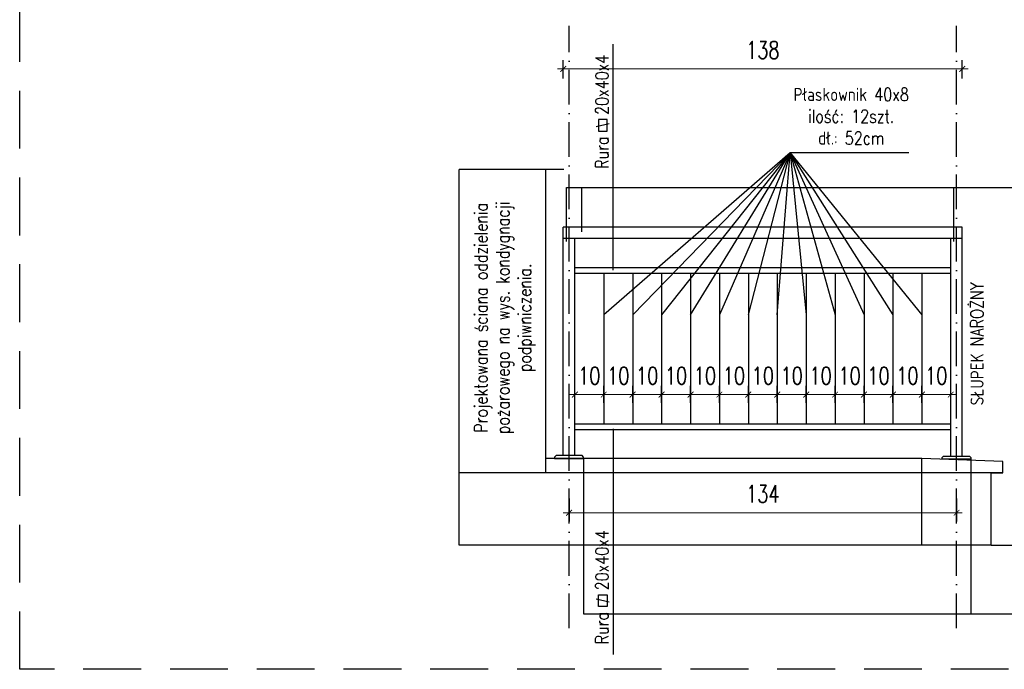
# Model space of a CAD drawing. Header units: millimetres. Extents: x 31969 to 285678, y -69766 to -1123.
# Tile 31 of 176: x 139363 to 139704, y -18730 to -18505. Entities that reach past the tile are written whole.
import ezdxf
from ezdxf.lldxf.tags import DXFTag

# ---------------------------------------------------------------- set-up
doc = ezdxf.new("R2010")
doc.units = ezdxf.units.MM
for name, pattern in [('ACAD_ISO03W100', [30, 12, -18]), ('ACAD_ISO10W100', [18, 12, -3, 0, -3]), ('HIDDEN', [0.375, 0.25, -0.125])]:
    doc.linetypes.add(name, pattern=pattern)
for name, color, linetype in [('a-balustrady detal', 5, 'Continuous'), ('a-opis 2', 1, 'Continuous'), ('a-osie', 4, 'ACAD_ISO10W100'), ('a-przerywana', 250, 'HIDDEN'), ('a-widokowa', 3, 'Continuous'), ('a-wymiary', 11, 'Continuous')]:
    doc.layers.add(name, color=color, linetype=linetype)
doc.styles.add('WYMIAR', font='romans.shx', dxfattribs={"width": 0.8})
doc.styles.add('WYMIARY', font='simplex.shx', dxfattribs={"width": 0.75})
tags = doc.linetypes.add('DASHED2', pattern=[0.375, 0.25, -0.125]).pattern_tags.tags
tags[6:7] = [DXFTag(74, 4), DXFTag(75, 0), DXFTag(340, '0'), DXFTag(46, 1.0), DXFTag(50, 0.0), DXFTag(44, 0.0), DXFTag(45, 0.0)]
tags[4:5] = [DXFTag(74, 4), DXFTag(75, 0), DXFTag(340, '0'), DXFTag(46, 1.0), DXFTag(50, 0.0), DXFTag(44, 0.0), DXFTag(45, 0.0)]
doc.dimstyles.new('MAREK50', dxfattribs={"dimtxt": 12.5, "dimasz": 5, "dimexe": 3, "dimexo": 2, "dimgap": 3.5, "dimtad": 1, "dimdec": 1, "dimdsep": 46, "dimtxsty": 'WYMIARY', "dimblk1": 'ARCHTICK', "dimblk2": 'ARCHTICK', "dimsah": 1, "dimcen": 2.5, "dimdle": 5, "dimadec": 0, "dimazin": 0, "dimtfac": 1, "dimtdec": 1, "dimtmove": 1, "dimatfit": 3, "dimldrblk": 'ARCHTICK', "dimfxl": 1, "dimtolj": 1, "dimtzin": 0, "dimarcsym": 0})

# ---------------------------------------------------------------- blocks, each defined once
blk = doc.blocks.new('_ARCHTICK')
at = {"color": 0, "linetype": 'ByBlock', "const_width": 0.15}
blk.add_lwpolyline([(-0.5, -0.5), (0.5, 0.5)], dxfattribs=at)
blk = doc.blocks.new('*D410')
at = {"layer": 'a-wymiary', "color": 0, "linetype": 'ACAD_ISO03W100', "lineweight": -2, "ltscale": 100}
blk.add_line((139722.11, -18577.15), (139735.11, -18577.15), dxfattribs=at)
at = {"layer": 'a-wymiary', "color": 0, "lineweight": 0, "ltscale": 100}
blk.add_line((139732.11, -18575.15), (139732.11, -18659.15), dxfattribs=at)
at = {"layer": 'a-wymiary', "color": 0, "lineweight": -2, "ltscale": 100}
blk.add_line((139722.11, -18657.15), (139735.11, -18657.15), dxfattribs=at)
at = {"layer": 'DEFPOINTS', "color": 0, "ltscale": 100}
for p in [(139687.8, -18577.15), (139692.3, -18657.15), (139732.11, -18657.15)]:
    blk.add_point(p, dxfattribs=at)
at = {"layer": 'a-wymiary', "color": 0, "lineweight": 0, "ltscale": 100, "xscale": 2, "yscale": 2, "zscale": 2}
for p, rotation in [((139732.11, -18577.15), 90), ((139732.11, -18657.15), 270)]:
    blk.add_blockref('_ARCHTICK', p, dxfattribs=dict(at, rotation=rotation))
at = {"layer": 'a-wymiary', "color": 0, "ltscale": 100, "insert": (139725.61, -18617.15), "char_height": 6, "attachment_point": 5, "rotation": 90, "style": 'WYMIARY'}
blk.add_mtext('\\A1;80', dxfattribs=at)
blk = doc.blocks.new('*D396')
at = {"layer": 'a-wymiary', "color": 0, "linetype": 'ACAD_ISO03W100', "lineweight": -2, "ltscale": 100}
blk.add_line((139565.4, -18637.97), (139565.4, -18632.07), dxfattribs=at)
at = {"layer": 'a-wymiary', "color": 0, "lineweight": -2, "ltscale": 100}
blk.add_line((139575.4, -18637.97), (139575.4, -18632.07), dxfattribs=at)
at = {"layer": 'a-wymiary', "color": 0, "lineweight": 0, "ltscale": 100}
blk.add_line((139563.4, -18635.07), (139577.4, -18635.07), dxfattribs=at)
at = {"layer": 'DEFPOINTS', "color": 0, "ltscale": 100}
for p in [(139575.4, -18635.07), (139565.4, -18639.97), (139575.4, -18639.97)]:
    blk.add_point(p, dxfattribs=at)
at = {"layer": 'a-wymiary', "color": 0, "lineweight": 0, "ltscale": 100, "xscale": 2, "yscale": 2, "zscale": 2, "rotation": 180}
blk.add_blockref('_ARCHTICK', (139565.4, -18635.07), dxfattribs=at)
at = {"layer": 'a-wymiary', "color": 0, "lineweight": 0, "ltscale": 100, "xscale": 2, "yscale": 2, "zscale": 2}
blk.add_blockref('_ARCHTICK', (139575.4, -18635.07), dxfattribs=at)
at = {"layer": 'a-wymiary', "color": 0, "ltscale": 100, "insert": (139570.4, -18628.57), "char_height": 6, "attachment_point": 5, "style": 'WYMIARY'}
blk.add_mtext('\\A1;10', dxfattribs=at)
blk = doc.blocks.new('*D397')
at = {"layer": 'a-wymiary', "color": 0, "linetype": 'ACAD_ISO03W100', "lineweight": -2, "ltscale": 100}
blk.add_line((139625.4, -18637.97), (139625.4, -18632.07), dxfattribs=at)
at = {"layer": 'a-wymiary', "color": 0, "lineweight": -2, "ltscale": 100}
blk.add_line((139635.4, -18637.97), (139635.4, -18632.07), dxfattribs=at)
at = {"layer": 'a-wymiary', "color": 0, "lineweight": 0, "ltscale": 100}
blk.add_line((139623.4, -18635.07), (139637.4, -18635.07), dxfattribs=at)
at = {"layer": 'DEFPOINTS', "color": 0, "ltscale": 100}
for p in [(139635.4, -18635.07), (139625.4, -18639.97), (139635.4, -18639.97)]:
    blk.add_point(p, dxfattribs=at)
at = {"layer": 'a-wymiary', "color": 0, "lineweight": 0, "ltscale": 100, "xscale": 2, "yscale": 2, "zscale": 2, "rotation": 180}
blk.add_blockref('_ARCHTICK', (139625.4, -18635.07), dxfattribs=at)
at = {"layer": 'a-wymiary', "color": 0, "lineweight": 0, "ltscale": 100, "xscale": 2, "yscale": 2, "zscale": 2}
blk.add_blockref('_ARCHTICK', (139635.4, -18635.07), dxfattribs=at)
at = {"layer": 'a-wymiary', "color": 0, "ltscale": 100, "insert": (139630.4, -18628.57), "char_height": 6, "attachment_point": 5, "style": 'WYMIARY'}
blk.add_mtext('\\A1;10', dxfattribs=at)
blk = doc.blocks.new('*D398')
at = {"layer": 'a-wymiary', "color": 0, "linetype": 'ACAD_ISO03W100', "lineweight": -2, "ltscale": 100}
blk.add_line((139635.4, -18637.97), (139635.4, -18632.07), dxfattribs=at)
at = {"layer": 'a-wymiary', "color": 0, "lineweight": -2, "ltscale": 100}
blk.add_line((139645.4, -18637.97), (139645.4, -18632.07), dxfattribs=at)
at = {"layer": 'a-wymiary', "color": 0, "lineweight": 0, "ltscale": 100}
blk.add_line((139633.4, -18635.07), (139647.4, -18635.07), dxfattribs=at)
at = {"layer": 'DEFPOINTS', "color": 0, "ltscale": 100}
for p in [(139645.4, -18635.07), (139635.4, -18639.97), (139645.4, -18639.97)]:
    blk.add_point(p, dxfattribs=at)
at = {"layer": 'a-wymiary', "color": 0, "lineweight": 0, "ltscale": 100, "xscale": 2, "yscale": 2, "zscale": 2, "rotation": 180}
blk.add_blockref('_ARCHTICK', (139635.4, -18635.07), dxfattribs=at)
at = {"layer": 'a-wymiary', "color": 0, "lineweight": 0, "ltscale": 100, "xscale": 2, "yscale": 2, "zscale": 2}
blk.add_blockref('_ARCHTICK', (139645.4, -18635.07), dxfattribs=at)
at = {"layer": 'a-wymiary', "color": 0, "ltscale": 100, "insert": (139640.4, -18628.57), "char_height": 6, "attachment_point": 5, "style": 'WYMIARY'}
blk.add_mtext('\\A1;10', dxfattribs=at)
blk = doc.blocks.new('*D399')
at = {"layer": 'a-wymiary', "color": 0, "linetype": 'ACAD_ISO03W100', "lineweight": -2, "ltscale": 100}
blk.add_line((139645.4, -18637.97), (139645.4, -18632.07), dxfattribs=at)
at = {"layer": 'a-wymiary', "color": 0, "lineweight": -2, "ltscale": 100}
blk.add_line((139655.4, -18637.97), (139655.4, -18632.07), dxfattribs=at)
at = {"layer": 'a-wymiary', "color": 0, "lineweight": 0, "ltscale": 100}
blk.add_line((139643.4, -18635.07), (139657.4, -18635.07), dxfattribs=at)
at = {"layer": 'DEFPOINTS', "color": 0, "ltscale": 100}
for p in [(139655.4, -18635.07), (139645.4, -18639.97), (139655.4, -18639.97)]:
    blk.add_point(p, dxfattribs=at)
at = {"layer": 'a-wymiary', "color": 0, "lineweight": 0, "ltscale": 100, "xscale": 2, "yscale": 2, "zscale": 2, "rotation": 180}
blk.add_blockref('_ARCHTICK', (139645.4, -18635.07), dxfattribs=at)
at = {"layer": 'a-wymiary', "color": 0, "lineweight": 0, "ltscale": 100, "xscale": 2, "yscale": 2, "zscale": 2}
blk.add_blockref('_ARCHTICK', (139655.4, -18635.07), dxfattribs=at)
at = {"layer": 'a-wymiary', "color": 0, "ltscale": 100, "insert": (139650.4, -18628.57), "char_height": 6, "attachment_point": 5, "style": 'WYMIARY'}
blk.add_mtext('\\A1;10', dxfattribs=at)
blk = doc.blocks.new('*D400')
at = {"layer": 'a-wymiary', "color": 0, "linetype": 'ACAD_ISO03W100', "lineweight": -2, "ltscale": 100}
blk.add_line((139655.4, -18637.97), (139655.4, -18632.07), dxfattribs=at)
at = {"layer": 'a-wymiary', "color": 0, "lineweight": -2, "ltscale": 100}
blk.add_line((139665.4, -18637.97), (139665.4, -18632.07), dxfattribs=at)
at = {"layer": 'a-wymiary', "color": 0, "lineweight": 0, "ltscale": 100}
blk.add_line((139653.4, -18635.07), (139667.4, -18635.07), dxfattribs=at)
at = {"layer": 'DEFPOINTS', "color": 0, "ltscale": 100}
for p in [(139665.4, -18635.07), (139655.4, -18639.97), (139665.4, -18639.97)]:
    blk.add_point(p, dxfattribs=at)
at = {"layer": 'a-wymiary', "color": 0, "lineweight": 0, "ltscale": 100, "xscale": 2, "yscale": 2, "zscale": 2, "rotation": 180}
blk.add_blockref('_ARCHTICK', (139655.4, -18635.07), dxfattribs=at)
at = {"layer": 'a-wymiary', "color": 0, "lineweight": 0, "ltscale": 100, "xscale": 2, "yscale": 2, "zscale": 2}
blk.add_blockref('_ARCHTICK', (139665.4, -18635.07), dxfattribs=at)
at = {"layer": 'a-wymiary', "color": 0, "ltscale": 100, "insert": (139660.4, -18628.57), "char_height": 6, "attachment_point": 5, "style": 'WYMIARY'}
blk.add_mtext('\\A1;10', dxfattribs=at)
blk = doc.blocks.new('*D401')
at = {"layer": 'a-wymiary', "color": 0, "linetype": 'ACAD_ISO03W100', "lineweight": -2, "ltscale": 100}
blk.add_line((139665.4, -18637.97), (139665.4, -18632.07), dxfattribs=at)
at = {"layer": 'a-wymiary', "color": 0, "lineweight": -2, "ltscale": 100}
blk.add_line((139675.4, -18637.97), (139675.4, -18632.07), dxfattribs=at)
at = {"layer": 'a-wymiary', "color": 0, "lineweight": 0, "ltscale": 100}
blk.add_line((139663.4, -18635.07), (139677.4, -18635.07), dxfattribs=at)
at = {"layer": 'DEFPOINTS', "color": 0, "ltscale": 100}
for p in [(139675.4, -18635.07), (139665.4, -18639.97), (139675.4, -18639.97)]:
    blk.add_point(p, dxfattribs=at)
at = {"layer": 'a-wymiary', "color": 0, "lineweight": 0, "ltscale": 100, "xscale": 2, "yscale": 2, "zscale": 2, "rotation": 180}
blk.add_blockref('_ARCHTICK', (139665.4, -18635.07), dxfattribs=at)
at = {"layer": 'a-wymiary', "color": 0, "lineweight": 0, "ltscale": 100, "xscale": 2, "yscale": 2, "zscale": 2}
blk.add_blockref('_ARCHTICK', (139675.4, -18635.07), dxfattribs=at)
at = {"layer": 'a-wymiary', "color": 0, "ltscale": 100, "insert": (139670.4, -18628.57), "char_height": 6, "attachment_point": 5, "style": 'WYMIARY'}
blk.add_mtext('\\A1;10', dxfattribs=at)
blk = doc.blocks.new('*D402')
at = {"layer": 'a-wymiary', "color": 0, "linetype": 'ACAD_ISO03W100', "lineweight": -2, "ltscale": 100}
blk.add_line((139675.4, -18637.97), (139675.4, -18632.07), dxfattribs=at)
at = {"layer": 'a-wymiary', "color": 0, "lineweight": -2, "ltscale": 100}
blk.add_line((139685.4, -18637.97), (139685.4, -18632.07), dxfattribs=at)
at = {"layer": 'a-wymiary', "color": 0, "lineweight": 0, "ltscale": 100}
blk.add_line((139673.4, -18635.07), (139687.4, -18635.07), dxfattribs=at)
at = {"layer": 'DEFPOINTS', "color": 0, "ltscale": 100}
for p in [(139685.4, -18635.07), (139675.4, -18639.97), (139685.4, -18639.97)]:
    blk.add_point(p, dxfattribs=at)
at = {"layer": 'a-wymiary', "color": 0, "lineweight": 0, "ltscale": 100, "xscale": 2, "yscale": 2, "zscale": 2, "rotation": 180}
blk.add_blockref('_ARCHTICK', (139675.4, -18635.07), dxfattribs=at)
at = {"layer": 'a-wymiary', "color": 0, "lineweight": 0, "ltscale": 100, "xscale": 2, "yscale": 2, "zscale": 2}
blk.add_blockref('_ARCHTICK', (139685.4, -18635.07), dxfattribs=at)
at = {"layer": 'a-wymiary', "color": 0, "ltscale": 100, "insert": (139680.4, -18628.57), "char_height": 6, "attachment_point": 5, "style": 'WYMIARY'}
blk.add_mtext('\\A1;10', dxfattribs=at)
blk = doc.blocks.new('*D403')
at = {"layer": 'a-wymiary', "color": 0, "linetype": 'ACAD_ISO03W100', "lineweight": -2, "ltscale": 100}
blk.add_line((139555.4, -18637.97), (139555.4, -18632.07), dxfattribs=at)
at = {"layer": 'a-wymiary', "color": 0, "lineweight": -2, "ltscale": 100}
blk.add_line((139565.4, -18637.97), (139565.4, -18632.07), dxfattribs=at)
at = {"layer": 'a-wymiary', "color": 0, "lineweight": 0, "ltscale": 100}
blk.add_line((139553.4, -18635.07), (139567.4, -18635.07), dxfattribs=at)
at = {"layer": 'DEFPOINTS', "color": 0, "ltscale": 100}
for p in [(139565.4, -18635.07), (139555.4, -18639.97), (139565.4, -18639.97)]:
    blk.add_point(p, dxfattribs=at)
at = {"layer": 'a-wymiary', "color": 0, "lineweight": 0, "ltscale": 100, "xscale": 2, "yscale": 2, "zscale": 2, "rotation": 180}
blk.add_blockref('_ARCHTICK', (139555.4, -18635.07), dxfattribs=at)
at = {"layer": 'a-wymiary', "color": 0, "lineweight": 0, "ltscale": 100, "xscale": 2, "yscale": 2, "zscale": 2}
blk.add_blockref('_ARCHTICK', (139565.4, -18635.07), dxfattribs=at)
at = {"layer": 'a-wymiary', "color": 0, "ltscale": 100, "insert": (139560.4, -18628.57), "char_height": 6, "attachment_point": 5, "style": 'WYMIARY'}
blk.add_mtext('\\A1;10', dxfattribs=at)
blk = doc.blocks.new('*D413')
at = {"layer": 'a-wymiary', "color": 0, "lineweight": -2, "ltscale": 100}
blk.add_line((139553.4, -18671), (139553.4, -18678.91), dxfattribs=at)
at = {"layer": 'a-wymiary', "color": 0, "linetype": 'ACAD_ISO03W100', "lineweight": -2, "ltscale": 100}
blk.add_line((139687.4, -18671), (139687.4, -18678.91), dxfattribs=at)
at = {"layer": 'a-wymiary', "color": 0, "lineweight": 0, "ltscale": 100}
blk.add_line((139689.4, -18675.91), (139551.4, -18675.91), dxfattribs=at)
at = {"layer": 'DEFPOINTS', "color": 0, "ltscale": 100}
for p in [(139553.4, -18669), (139687.4, -18669), (139553.4, -18675.91)]:
    blk.add_point(p, dxfattribs=at)
at = {"layer": 'a-wymiary', "color": 0, "lineweight": 0, "ltscale": 100, "xscale": 2, "yscale": 2, "zscale": 2, "rotation": 180}
blk.add_blockref('_ARCHTICK', (139553.4, -18675.91), dxfattribs=at)
at = {"layer": 'a-wymiary', "color": 0, "lineweight": 0, "ltscale": 100, "xscale": 2, "yscale": 2, "zscale": 2}
blk.add_blockref('_ARCHTICK', (139687.4, -18675.91), dxfattribs=at)
at = {"layer": 'a-wymiary', "color": 0, "ltscale": 100, "insert": (139620.4, -18669.41), "char_height": 6, "attachment_point": 5, "style": 'WYMIARY'}
blk.add_mtext('\\A1;134', dxfattribs=at)
blk = doc.blocks.new('*D414')
at = {"layer": 'a-wymiary', "color": 0, "linetype": 'ACAD_ISO03W100', "lineweight": -2, "ltscale": 100}
blk.add_line((139615.4, -18637.97), (139615.4, -18632.07), dxfattribs=at)
at = {"layer": 'a-wymiary', "color": 0, "lineweight": -2, "ltscale": 100}
blk.add_line((139625.4, -18637.97), (139625.4, -18632.07), dxfattribs=at)
at = {"layer": 'a-wymiary', "color": 0, "lineweight": 0, "ltscale": 100}
blk.add_line((139613.4, -18635.07), (139627.4, -18635.07), dxfattribs=at)
at = {"layer": 'DEFPOINTS', "color": 0, "ltscale": 100}
for p in [(139625.4, -18635.07), (139615.4, -18639.97), (139625.4, -18639.97)]:
    blk.add_point(p, dxfattribs=at)
at = {"layer": 'a-wymiary', "color": 0, "lineweight": 0, "ltscale": 100, "xscale": 2, "yscale": 2, "zscale": 2, "rotation": 180}
blk.add_blockref('_ARCHTICK', (139615.4, -18635.07), dxfattribs=at)
at = {"layer": 'a-wymiary', "color": 0, "lineweight": 0, "ltscale": 100, "xscale": 2, "yscale": 2, "zscale": 2}
blk.add_blockref('_ARCHTICK', (139625.4, -18635.07), dxfattribs=at)
at = {"layer": 'a-wymiary', "color": 0, "ltscale": 100, "insert": (139620.4, -18628.57), "char_height": 6, "attachment_point": 5, "style": 'WYMIARY'}
blk.add_mtext('\\A1;10', dxfattribs=at)
blk = doc.blocks.new('*D415')
at = {"layer": 'a-wymiary', "color": 0, "linetype": 'ACAD_ISO03W100', "lineweight": -2, "ltscale": 100}
blk.add_line((139605.4, -18637.97), (139605.4, -18632.07), dxfattribs=at)
at = {"layer": 'a-wymiary', "color": 0, "lineweight": -2, "ltscale": 100}
blk.add_line((139615.4, -18637.97), (139615.4, -18632.07), dxfattribs=at)
at = {"layer": 'a-wymiary', "color": 0, "lineweight": 0, "ltscale": 100}
blk.add_line((139603.4, -18635.07), (139617.4, -18635.07), dxfattribs=at)
at = {"layer": 'DEFPOINTS', "color": 0, "ltscale": 100}
for p in [(139615.4, -18635.07), (139605.4, -18639.97), (139615.4, -18639.97)]:
    blk.add_point(p, dxfattribs=at)
at = {"layer": 'a-wymiary', "color": 0, "lineweight": 0, "ltscale": 100, "xscale": 2, "yscale": 2, "zscale": 2, "rotation": 180}
blk.add_blockref('_ARCHTICK', (139605.4, -18635.07), dxfattribs=at)
at = {"layer": 'a-wymiary', "color": 0, "lineweight": 0, "ltscale": 100, "xscale": 2, "yscale": 2, "zscale": 2}
blk.add_blockref('_ARCHTICK', (139615.4, -18635.07), dxfattribs=at)
at = {"layer": 'a-wymiary', "color": 0, "ltscale": 100, "insert": (139610.4, -18628.57), "char_height": 6, "attachment_point": 5, "style": 'WYMIARY'}
blk.add_mtext('\\A1;10', dxfattribs=at)
blk = doc.blocks.new('*D416')
at = {"layer": 'a-wymiary', "color": 0, "linetype": 'ACAD_ISO03W100', "lineweight": -2, "ltscale": 100}
blk.add_line((139595.4, -18637.97), (139595.4, -18632.07), dxfattribs=at)
at = {"layer": 'a-wymiary', "color": 0, "lineweight": -2, "ltscale": 100}
blk.add_line((139605.4, -18637.97), (139605.4, -18632.07), dxfattribs=at)
at = {"layer": 'a-wymiary', "color": 0, "lineweight": 0, "ltscale": 100}
blk.add_line((139593.4, -18635.07), (139607.4, -18635.07), dxfattribs=at)
at = {"layer": 'DEFPOINTS', "color": 0, "ltscale": 100}
for p in [(139605.4, -18635.07), (139595.4, -18639.97), (139605.4, -18639.97)]:
    blk.add_point(p, dxfattribs=at)
at = {"layer": 'a-wymiary', "color": 0, "lineweight": 0, "ltscale": 100, "xscale": 2, "yscale": 2, "zscale": 2, "rotation": 180}
blk.add_blockref('_ARCHTICK', (139595.4, -18635.07), dxfattribs=at)
at = {"layer": 'a-wymiary', "color": 0, "lineweight": 0, "ltscale": 100, "xscale": 2, "yscale": 2, "zscale": 2}
blk.add_blockref('_ARCHTICK', (139605.4, -18635.07), dxfattribs=at)
at = {"layer": 'a-wymiary', "color": 0, "ltscale": 100, "insert": (139600.4, -18628.57), "char_height": 6, "attachment_point": 5, "style": 'WYMIARY'}
blk.add_mtext('\\A1;10', dxfattribs=at)
blk = doc.blocks.new('*D417')
at = {"layer": 'a-wymiary', "color": 0, "linetype": 'ACAD_ISO03W100', "lineweight": -2, "ltscale": 100}
blk.add_line((139585.4, -18637.97), (139585.4, -18632.07), dxfattribs=at)
at = {"layer": 'a-wymiary', "color": 0, "lineweight": -2, "ltscale": 100}
blk.add_line((139595.4, -18637.97), (139595.4, -18632.07), dxfattribs=at)
at = {"layer": 'a-wymiary', "color": 0, "lineweight": 0, "ltscale": 100}
blk.add_line((139583.4, -18635.07), (139597.4, -18635.07), dxfattribs=at)
at = {"layer": 'DEFPOINTS', "color": 0, "ltscale": 100}
for p in [(139595.4, -18635.07), (139585.4, -18639.97), (139595.4, -18639.97)]:
    blk.add_point(p, dxfattribs=at)
at = {"layer": 'a-wymiary', "color": 0, "lineweight": 0, "ltscale": 100, "xscale": 2, "yscale": 2, "zscale": 2, "rotation": 180}
blk.add_blockref('_ARCHTICK', (139585.4, -18635.07), dxfattribs=at)
at = {"layer": 'a-wymiary', "color": 0, "lineweight": 0, "ltscale": 100, "xscale": 2, "yscale": 2, "zscale": 2}
blk.add_blockref('_ARCHTICK', (139595.4, -18635.07), dxfattribs=at)
at = {"layer": 'a-wymiary', "color": 0, "ltscale": 100, "insert": (139590.4, -18628.57), "char_height": 6, "attachment_point": 5, "style": 'WYMIARY'}
blk.add_mtext('\\A1;10', dxfattribs=at)
blk = doc.blocks.new('*D418')
at = {"layer": 'a-wymiary', "color": 0, "linetype": 'ACAD_ISO03W100', "lineweight": -2, "ltscale": 100}
blk.add_line((139575.4, -18637.97), (139575.4, -18632.07), dxfattribs=at)
at = {"layer": 'a-wymiary', "color": 0, "lineweight": -2, "ltscale": 100}
blk.add_line((139585.4, -18637.97), (139585.4, -18632.07), dxfattribs=at)
at = {"layer": 'a-wymiary', "color": 0, "lineweight": 0, "ltscale": 100}
blk.add_line((139573.4, -18635.07), (139587.4, -18635.07), dxfattribs=at)
at = {"layer": 'DEFPOINTS', "color": 0, "ltscale": 100}
for p in [(139585.4, -18635.07), (139575.4, -18639.97), (139585.4, -18639.97)]:
    blk.add_point(p, dxfattribs=at)
at = {"layer": 'a-wymiary', "color": 0, "lineweight": 0, "ltscale": 100, "xscale": 2, "yscale": 2, "zscale": 2, "rotation": 180}
blk.add_blockref('_ARCHTICK', (139575.4, -18635.07), dxfattribs=at)
at = {"layer": 'a-wymiary', "color": 0, "lineweight": 0, "ltscale": 100, "xscale": 2, "yscale": 2, "zscale": 2}
blk.add_blockref('_ARCHTICK', (139585.4, -18635.07), dxfattribs=at)
at = {"layer": 'a-wymiary', "color": 0, "ltscale": 100, "insert": (139580.4, -18628.57), "char_height": 6, "attachment_point": 5, "style": 'WYMIARY'}
blk.add_mtext('\\A1;10', dxfattribs=at)
blk = doc.blocks.new('*D419')
at = {"layer": 'a-wymiary', "color": 0, "lineweight": -2, "ltscale": 100}
blk.add_line((139551.4, -18525.85), (139551.4, -18519.49), dxfattribs=at)
at = {"layer": 'a-wymiary', "color": 0, "linetype": 'ACAD_ISO03W100', "lineweight": -2, "ltscale": 100}
blk.add_line((139689.4, -18525.85), (139689.4, -18519.49), dxfattribs=at)
at = {"layer": 'a-wymiary', "color": 0, "lineweight": 0, "ltscale": 100}
blk.add_line((139691.4, -18522.49), (139549.4, -18522.49), dxfattribs=at)
at = {"layer": 'DEFPOINTS', "color": 0, "ltscale": 100}
for p in [(139551.4, -18522.49), (139551.4, -18527.85), (139689.4, -18527.85)]:
    blk.add_point(p, dxfattribs=at)
at = {"layer": 'a-wymiary', "color": 0, "lineweight": 0, "ltscale": 100, "xscale": 2, "yscale": 2, "zscale": 2, "rotation": 180}
blk.add_blockref('_ARCHTICK', (139551.4, -18522.49), dxfattribs=at)
at = {"layer": 'a-wymiary', "color": 0, "lineweight": 0, "ltscale": 100, "xscale": 2, "yscale": 2, "zscale": 2}
blk.add_blockref('_ARCHTICK', (139689.4, -18522.49), dxfattribs=at)
at = {"layer": 'a-wymiary', "color": 0, "ltscale": 100, "insert": (139620.4, -18515.99), "char_height": 6, "attachment_point": 5, "style": 'WYMIARY'}
blk.add_mtext('\\A1;138', dxfattribs=at)

msp = doc.modelspace()

# ---------------------------------------------------------------- linework, layer by layer
at = {"layer": 'a-balustrady detal', "ltscale": 0.5}
for p, q in [((139689.4, -18577.15), (139551.4, -18577.15)), ((139551.4, -18656.15), (139551.4, -18577.15)), ((139689.4, -18656.35), (139689.4, -18577.15)), ((139689.4, -18581.15), (139551.4, -18581.15)), ((139555.4, -18656.15), (139555.4, -18581.15)), ((139685.4, -18656.35), (139685.4, -18581.15)), ((139555.4, -18591.15), (139685.4, -18591.15)), ((139555.4, -18593.15), (139685.4, -18593.15)), ((139565.4, -18593.15), (139565.4, -18645.15)), ((139575.4, -18593.15), (139575.4, -18645.15)), ((139585.4, -18593.15), (139585.4, -18645.15)), ((139595.4, -18593.15), (139595.4, -18645.15)), ((139605.4, -18593.15), (139605.4, -18645.15)), ((139615.4, -18593.15), (139615.4, -18645.15)), ((139625.4, -18593.15), (139625.4, -18645.15)), ((139635.4, -18593.15), (139635.4, -18645.15)), ((139645.4, -18593.15), (139645.4, -18645.15)), ((139655.4, -18593.15), (139655.4, -18645.15)), ((139665.4, -18593.15), (139665.4, -18645.15)), ((139675.4, -18593.15), (139675.4, -18645.15)), ((139555.4, -18645.15), (139685.4, -18645.15)), ((139555.4, -18647.15), (139685.4, -18647.15))]:
    msp.add_line(p, q, dxfattribs=at)
for points in [[(139548.4, -18657.15), (139558.4, -18657.15), (139558.4, -18656.65), (139557.9, -18656.15), (139548.9, -18656.15), (139548.4, -18656.65)], [(139692.4, -18657.35), (139682.4, -18657.35), (139682.4, -18656.85), (139682.9, -18656.35), (139691.9, -18656.35), (139692.4, -18656.85)]]:
    msp.add_lwpolyline(points, close=True, dxfattribs=at)
at = {"layer": 'a-opis 2', "ltscale": 0.1}
for p, q in [((139568.66, -18592.03), (139568.66, -18513.98)), ((139629.91, -18551.47), (139565.4, -18607.55)), ((139629.91, -18551.47), (139575.4, -18607.55)), ((139629.91, -18551.47), (139585.4, -18607.55)), ((139595.4, -18607.55), (139629.91, -18551.47)), ((139629.91, -18551.47), (139605.4, -18607.55)), ((139615.4, -18607.55), (139629.91, -18551.47)), ((139625.4, -18607.55), (139629.91, -18551.47)), ((139629.91, -18551.47), (139635.4, -18607.55)), ((139670.96, -18551.47), (139629.91, -18551.47)), ((139629.91, -18551.47), (139645.4, -18607.55)), ((139629.91, -18551.47), (139655.4, -18607.55)), ((139629.91, -18551.47), (139665.4, -18607.55)), ((139629.91, -18551.47), (139675.4, -18607.55)), ((139552.47, -18563.49), (139754.2, -18563.49)), ((139552.47, -18582.18), (139552.47, -18563.49)), ((139557.75, -18563.49), (139557.75, -18578.8)), ((139686.47, -18582.18), (139686.47, -18563.49)), ((139568.66, -18646.89), (139568.66, -18724.94)), ((139558.4, -18657.15), (139558.4, -18710.82)), ((139692.4, -18657.35), (139692.4, -18711.02)), ((139558.4, -18710.82), (139754.2, -18710.82))]:
    msp.add_line(p, q, dxfattribs=at)
for points in [[(139563.58, -18543.98), (139566.58, -18543.98), (139566.58, -18539.98), (139563.58, -18539.98), (139563.58, -18543.98)], [(139567.23, -18541.48), (139562.8, -18542.48)], [(139567.23, -18706.8), (139562.8, -18705.8)], [(139563.58, -18704.3), (139566.58, -18704.3), (139566.58, -18708.3), (139563.58, -18708.3), (139563.58, -18704.3)]]:
    msp.add_lwpolyline(points, dxfattribs=at)
at = {"layer": 'a-osie'}
for p, q in [((139553.4, -18715.77), (139553.4, -18507.56)), ((139687.4, -18715.77), (139687.4, -18507.56))]:
    msp.add_line(p, q, dxfattribs=at)
at = {"layer": 'a-przerywana', "color": 3, "ltscale": 80}
msp.add_lwpolyline([(139363.42, -18276.75), (140155.4, -18276.75), (140155.4, -18730.03), (139363.42, -18730.03)], close=True, dxfattribs=at)
at = {"layer": 'a-widokowa'}
for p, q in [((139515.4, -18687.15), (139515.4, -18557.21)), ((139545.4, -18662.15), (139545.4, -18557.21)), ((139675.4, -18657.15), (139545.4, -18657.15)), ((139675.4, -18687.15), (139675.4, -18657.15)), ((139703.4, -18658.15), (139675.4, -18657.15)), ((139703.4, -18662.15), (139703.4, -18658.15)), ((139703.4, -18662.15), (139515.4, -18662.15)), ((139699.4, -18687.15), (139699.4, -18662.15)), ((139699.4, -18662.15), (139703.4, -18662.15)), ((139699.4, -18687.15), (139515.4, -18687.15)), ((139699.4, -18687.15), (139806.06, -18687.15))]:
    msp.add_line(p, q, dxfattribs=at)
at = {"layer": 'a-widokowa', "linetype": 'DASHED2', "ltscale": 30}
msp.add_line((139551.59, -18557.21), (139515.4, -18557.21), dxfattribs=at)

# ---------------------------------------------------------------- texts
at = {"layer": 'a-opis 2', "ltscale": 0.1, "char_height": 4.5269, "rotation": 90, "style": 'WYMIAR'}
for s, insert, width, attachment_point in [('\\pxqc;Rura   20x40x4', (139562.52, -18584.75), 94.9255, 1), ('\\pxqc;Projektowana ściana oddzielenia pożarowego na wys. kondygnacji podpiwniczenia.', (139520.69, -18563.31), 90.4125, 3), ('\\pxqc;SŁUPEK NAROŻNY', (139692.23, -18664.93), 94.9255, 1), ('\\pxqc;Rura   20x40x4', (139562.52, -18654.17), 94.9255, 3)]:
    msp.add_mtext(s, dxfattribs=dict(at, insert=insert, width=width, attachment_point=attachment_point))
at = {"layer": 'a-opis 2', "ltscale": 0.1, "insert": (139698.44, -18529.04), "char_height": 4.5269, "width": 94.9255, "attachment_point": 3, "style": 'WYMIAR'}
msp.add_mtext('\\pxqc;Płaskownik 40x8\\Pilość: 12szt.\\Pdł.: 52cm', dxfattribs=at)

# ---------------------------------------------------------------- dimensions: what is measured, and where the dimension line sits
at = {"layer": 'a-wymiary', "ltscale": 100}
for base, p1, p2, picture, middle in [((139551.4, -18522.49), (139689.4, -18527.85), (139551.4, -18527.85), '*D419', (139620.4, -18515.99)), ((139553.4, -18675.91), (139687.4, -18669), (139553.4, -18669), '*D413', (139620.4, -18669.41))]:
    dim = msp.add_linear_dim(base=base, p1=p1, p2=p2, dimstyle='MAREK50', override={"dimtxt": 6, "dimasz": 2, "dimdle": 2, "dimfxl": 10, "dimfxlon": 1, "dimlwd": 0}, dxfattribs=at)
    dim.commit()
    dim.dimension.update_dxf_attribs({"geometry": picture, "text_midpoint": middle})
dim = msp.add_linear_dim(base=(139732.11, -18657.15), p1=(139687.8, -18577.15), p2=(139692.3, -18657.15), angle=90, dimstyle='MAREK50', override={"dimtxt": 6, "dimasz": 2, "dimdle": 2, "dimfxl": 10, "dimfxlon": 1, "dimlwd": 0}, dxfattribs=at)
dim.commit()
dim.dimension.update_dxf_attribs({"geometry": '*D410', "text_midpoint": (139725.61, -18617.15)})
for base, p1, p2, picture, middle in [((139565.4, -18635.07), (139555.4, -18639.97), (139565.4, -18639.97), '*D403', (139560.4, -18635.07)), ((139575.4, -18635.07), (139565.4, -18639.97), (139575.4, -18639.97), '*D396', (139570.4, -18635.07)), ((139585.4, -18635.07), (139575.4, -18639.97), (139585.4, -18639.97), '*D418', (139580.4, -18635.07)), ((139595.4, -18635.07), (139585.4, -18639.97), (139595.4, -18639.97), '*D417', (139590.4, -18635.07)), ((139605.4, -18635.07), (139595.4, -18639.97), (139605.4, -18639.97), '*D416', (139600.4, -18635.07)), ((139615.4, -18635.07), (139605.4, -18639.97), (139615.4, -18639.97), '*D415', (139610.4, -18635.07)), ((139625.4, -18635.07), (139615.4, -18639.97), (139625.4, -18639.97), '*D414', (139620.4, -18635.07)), ((139635.4, -18635.07), (139625.4, -18639.97), (139635.4, -18639.97), '*D397', (139630.4, -18635.07)), ((139645.4, -18635.07), (139635.4, -18639.97), (139645.4, -18639.97), '*D398', (139640.4, -18635.07)), ((139655.4, -18635.07), (139645.4, -18639.97), (139655.4, -18639.97), '*D399', (139650.4, -18635.07)), ((139665.4, -18635.07), (139655.4, -18639.97), (139665.4, -18639.97), '*D400', (139660.4, -18635.07)), ((139675.4, -18635.07), (139665.4, -18639.97), (139675.4, -18639.97), '*D401', (139670.4, -18635.07)), ((139685.4, -18635.07), (139675.4, -18639.97), (139685.4, -18639.97), '*D402', (139680.4, -18635.07))]:
    dim = msp.add_linear_dim(base=base, p1=p1, p2=p2, dimstyle='MAREK50', override={"dimtxt": 6, "dimasz": 2, "dimdle": 2, "dimfxl": 10, "dimfxlon": 1, "dimlwd": 0}, dxfattribs=at)
    dim.commit()
    dim.dimension.update_dxf_attribs({"geometry": picture, "text_midpoint": middle, "dimtype": 160})

doc.saveas('drawing.dxf')
